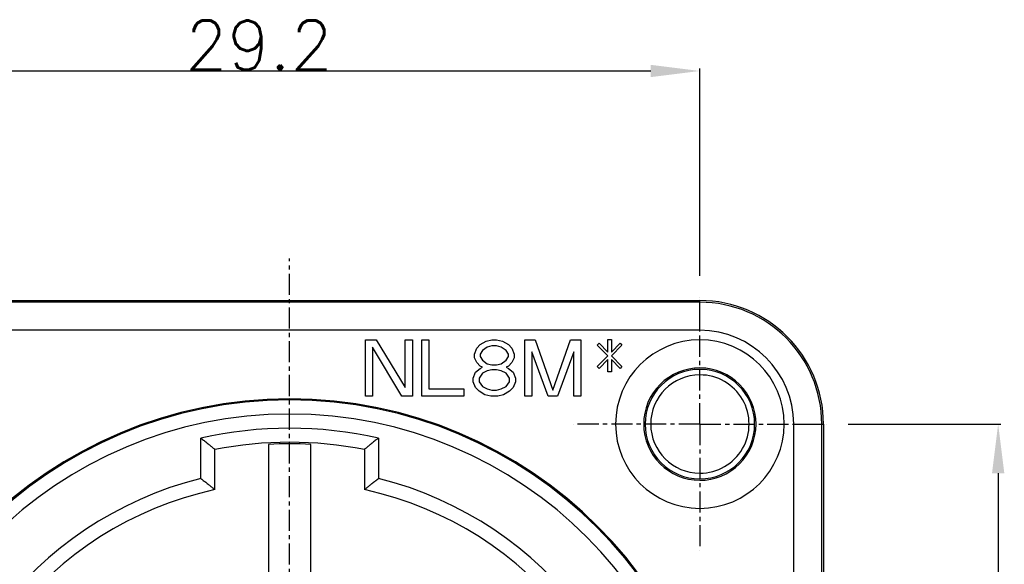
# Model space of a CAD drawing. Extents: x 4473 to 5011, y -32 to 374.
# Tile 5 of 7: x 4790 to 4860, y 255 to 294. Entities that reach past the tile are written whole.
import ezdxf

# ---------------------------------------------------------------- set-up
doc = ezdxf.new("R2010")
doc.units = 0
doc.header["$LTSCALE"] = 4
doc.header["$MEASUREMENT"] = 0
doc.linetypes.add('CENTER', pattern=[0.6, 0.375, -0.075, 0.075, -0.075])
doc.layers.get('0').update_dxf_attribs({"linetype": 'CONTINUOUS'})
doc.layers.get('Defpoints').update_dxf_attribs({"linetype": 'CONTINUOUS'})
doc.layers.add('DEFAULT_1', color=7, linetype='CENTER')
doc.layers.add('ZEICHNUNGSBEMASSUNGEN', color=7, linetype='CONTINUOUS')
doc.styles.get("Standard").update_dxf_attribs({"font": 'txt', "bigfont": 'gbcbig.shx'})
doc.dimstyles.new('DIMSTYLE_2', dxfattribs={"dimtxt": 3.5, "dimasz": 3.5, "dimexe": 0.18, "dimexo": 0.0625, "dimgap": 0.09, "dimtad": 1, "dimdec": 4, "dimlfac": 0.5, "dimdsep": 46, "dimtxsty": 'Standard', "dimblk": '_FILLED', "dimblk1": '_FILLED', "dimblk2": '_FILLED', "dimcen": 0.09, "dimclrt": 5, "dimadec": 0, "dimazin": 0, "dimtol": 1, "dimtm": 0.2, "dimtfac": 0.6, "dimtdec": 4, "dimtofl": 0, "dimtmove": 0, "dimatfit": 3, "dimldrblk": '_FILLED', "dimfxl": 0, "dimtolj": 1, "dimarcsym": 0})

# ---------------------------------------------------------------- blocks, each defined once
blk = doc.blocks.new('_FILLED')
at = {"color": 0, "linetype": 'ByBlock'}
blk.add_solid([(0, 0), (-1, 0.125), (-1, -0.125)], dxfattribs=at)
blk = doc.blocks.new('*D112')
at = {"layer": 'Defpoints', "color": 0, "linetype": 'Continuous'}
for p in [(1079.58, 283.3), (1021.18, 268.656), (1079.58, 268.656)]:
    blk.add_point(p, dxfattribs=at)
at = {"layer": 'ZEICHNUNGSBEMASSUNGEN', "color": 0, "linetype": 'Continuous', "lineweight": -2}
for p, q in [((1021.18, 268.719), (1021.18, 283.48)), ((1024.68, 283.3), (1076.08, 283.3)), ((1079.58, 268.719), (1079.58, 283.48))]:
    blk.add_line(p, q, dxfattribs=at)
at = {"layer": 'ZEICHNUNGSBEMASSUNGEN', "color": 0, "linetype": 'Continuous', "lineweight": -2, "xscale": 3.5, "yscale": 3.5, "zscale": 3.5, "rotation": 180}
blk.add_blockref('_FILLED', (1021.18, 283.3), dxfattribs=at)
at = {"layer": 'ZEICHNUNGSBEMASSUNGEN', "color": 0, "linetype": 'Continuous', "lineweight": -2, "xscale": 3.5, "yscale": 3.5, "zscale": 3.5}
blk.add_blockref('_FILLED', (1079.58, 283.3), dxfattribs=at)
at = {"layer": 'ZEICHNUNGSBEMASSUNGEN', "color": 5, "linetype": 'Continuous', "insert": (1048.198, 285.14), "char_height": 3.5, "attachment_point": 5}
blk.add_mtext('\\A1;29.2', dxfattribs=at)
blk = doc.blocks.new('*D113')
at = {"layer": 'Defpoints', "color": 0, "linetype": 'Continuous'}
for p in [(1090.08, 258.156), (1090.08, 199.756), (1100.815, 199.756)]:
    blk.add_point(p, dxfattribs=at)
at = {"layer": 'ZEICHNUNGSBEMASSUNGEN', "color": 0, "linetype": 'Continuous', "lineweight": -2}
for p, q in [((1090.143, 258.156), (1100.995, 258.156)), ((1100.815, 254.656), (1100.815, 203.256)), ((1090.143, 199.756), (1100.995, 199.756))]:
    blk.add_line(p, q, dxfattribs=at)
at = {"layer": 'ZEICHNUNGSBEMASSUNGEN', "color": 0, "linetype": 'Continuous', "lineweight": -2, "xscale": 3.5, "yscale": 3.5, "zscale": 3.5}
for p, rotation in [((1100.815, 258.156), 90), ((1100.815, 199.756), 270)]:
    blk.add_blockref('_FILLED', p, dxfattribs=dict(at, rotation=rotation))
at = {"layer": 'ZEICHNUNGSBEMASSUNGEN', "color": 5, "linetype": 'Continuous', "insert": (1098.975, 227.254), "char_height": 3.5, "attachment_point": 5, "rotation": 90}
blk.add_mtext('\\A1;29.2', dxfattribs=at)
blk = doc.blocks.new('78')
at = {"color": 7, "linetype": 'Continuous'}
for p, q in [((1021.18049, 266.95641), (1079.58049, 266.95641)), ((1055.78049, 260.15641), (1055.78049, 264.15641)), ((1055.78049, 264.15641), (1056.53049, 264.15641)), ((1058.36382, 260.15641), (1056.28049, 263.64577)), ((1056.28049, 263.64577), (1056.28049, 260.15641)), ((1056.53049, 264.15641), (1058.61382, 260.75215)), ((1058.61382, 260.75215), (1058.61382, 264.15641)), ((1058.61382, 264.15641), (1059.11382, 264.15641)), ((1059.11382, 264.15641), (1059.11382, 260.15641)), ((1059.78049, 264.15641), (1060.28049, 264.15641)), ((1059.78049, 260.15641), (1059.78049, 264.15641)), ((1060.28049, 264.15641), (1060.28049, 260.66705)), ((1063.53049, 263.13513), (1063.69716, 263.56067)), ((1063.69716, 263.56067), (1063.94716, 263.81598)), ((1063.94716, 263.81598), (1064.36382, 264.0713)), ((1064.44716, 263.64577), (1064.11382, 263.39045)), ((1064.36382, 264.0713), (1064.78049, 264.15641)), ((1064.78049, 263.73088), (1064.44716, 263.64577)), ((1064.78049, 264.15641), (1065.11382, 264.15641)), ((1065.11382, 263.73088), (1064.78049, 263.73088)), ((1065.11382, 264.15641), (1065.53049, 264.0713)), ((1065.44716, 263.64577), (1065.11382, 263.73088)), ((1065.78049, 263.39045), (1065.44716, 263.64577)), ((1065.53049, 264.0713), (1065.94716, 263.81598)), ((1065.94716, 263.81598), (1066.19716, 263.56067)), ((1066.19716, 263.56067), (1066.36382, 263.13513)), ((1067.11382, 260.15641), (1067.11382, 264.15641)), ((1067.11382, 264.15641), (1067.86382, 264.15641)), ((1067.86382, 264.15641), (1069.11382, 260.58194)), ((1069.11382, 260.58194), (1070.36382, 264.15641)), ((1070.36382, 264.15641), (1071.11382, 264.15641)), ((1071.11382, 264.15641), (1071.11382, 260.15641)), ((1072.28049, 263.7862), (1072.40549, 263.91386)), ((1073.03049, 263.02024), (1072.28049, 263.7862)), ((1072.40549, 263.91386), (1073.03049, 263.27556)), ((1073.03049, 263.27556), (1073.03049, 264.16918)), ((1073.03049, 264.16918), (1073.28049, 264.16918)), ((1073.28049, 264.16918), (1073.28049, 263.27556)), ((1073.28049, 263.27556), (1073.90549, 263.91386)), ((1074.03049, 263.7862), (1073.28049, 263.02024)), ((1073.90549, 263.91386), (1074.03049, 263.7862)), ((1063.53049, 262.87981), (1063.53049, 263.13513)), ((1063.69716, 262.53939), (1063.53049, 262.87981)), ((1064.11382, 263.39045), (1063.94716, 263.13513)), ((1063.94716, 263.13513), (1063.94716, 262.96492)), ((1063.94716, 262.96492), (1064.11382, 262.7096)), ((1065.94716, 263.13513), (1065.78049, 263.39045)), ((1065.78049, 262.7096), (1065.94716, 262.96492)), ((1065.94716, 262.96492), (1065.94716, 263.13513)), ((1066.36382, 262.87981), (1066.19716, 262.53939)), ((1066.36382, 263.13513), (1066.36382, 262.87981)), ((1068.78049, 260.15641), (1067.61382, 263.30535)), ((1067.61382, 263.30535), (1067.61382, 260.15641)), ((1070.61382, 263.30535), (1069.44716, 260.15641)), ((1070.61382, 260.15641), (1070.61382, 263.30535)), ((1072.28049, 262.25428), (1073.03049, 263.02024)), ((1073.28049, 263.02024), (1074.03049, 262.25428)), ((1063.94716, 262.28407), (1063.69716, 262.53939)), ((1064.11382, 262.19896), (1063.94716, 262.28407)), ((1063.94716, 262.11386), (1064.11382, 262.19896)), ((1064.11382, 262.7096), (1064.44716, 262.45428)), ((1064.44716, 262.45428), (1064.78049, 262.36918)), ((1064.78049, 262.36918), (1065.11382, 262.36918)), ((1065.11382, 262.36918), (1065.44716, 262.45428)), ((1065.44716, 262.45428), (1065.78049, 262.7096)), ((1065.94716, 262.28407), (1065.78049, 262.19896)), ((1065.78049, 262.19896), (1065.94716, 262.11386)), ((1066.19716, 262.53939), (1065.94716, 262.28407)), ((1072.40549, 262.12662), (1072.28049, 262.25428)), ((1073.03049, 262.76492), (1072.40549, 262.12662)), ((1073.03049, 261.8713), (1073.03049, 262.76492)), ((1073.90549, 262.12662), (1073.28049, 262.76492)), ((1073.28049, 262.76492), (1073.28049, 261.8713)), ((1074.03049, 262.25428), (1073.90549, 262.12662)), ((1063.44716, 261.43301), (1063.61382, 261.85854)), ((1063.44716, 261.17769), (1063.44716, 261.43301)), ((1063.61382, 261.85854), (1063.94716, 262.11386)), ((1064.11382, 261.77343), (1063.86382, 261.43301)), ((1063.86382, 261.43301), (1063.86382, 261.17769)), ((1064.44716, 261.94364), (1064.11382, 261.77343)), ((1064.78049, 262.02875), (1064.44716, 261.94364)), ((1065.11382, 262.02875), (1064.78049, 262.02875)), ((1065.44716, 261.94364), (1065.11382, 262.02875)), ((1065.78049, 261.77343), (1065.44716, 261.94364)), ((1066.03049, 261.43301), (1065.78049, 261.77343)), ((1065.94716, 262.11386), (1066.28049, 261.85854)), ((1066.03049, 261.17769), (1066.03049, 261.43301)), ((1066.28049, 261.85854), (1066.44716, 261.43301)), ((1066.44716, 261.43301), (1066.44716, 261.17769)), ((1073.28049, 261.8713), (1073.03049, 261.8713)), ((1063.61382, 260.75215), (1063.44716, 261.17769)), ((1063.86382, 260.49684), (1063.61382, 260.75215)), ((1063.86382, 261.17769), (1064.11382, 260.83726)), ((1064.11382, 260.83726), (1064.44716, 260.66705)), ((1065.44716, 260.66705), (1065.78049, 260.83726)), ((1065.78049, 260.83726), (1066.03049, 261.17769)), ((1066.28049, 260.75215), (1066.03049, 260.49684)), ((1066.44716, 261.17769), (1066.28049, 260.75215)), ((1056.28049, 260.15641), (1055.78049, 260.15641)), ((1059.11382, 260.15641), (1058.36382, 260.15641)), ((1062.78049, 260.15641), (1059.78049, 260.15641)), ((1060.28049, 260.66705), (1062.78049, 260.66705)), ((1062.78049, 260.66705), (1062.78049, 260.15641)), ((1064.28049, 260.24152), (1063.86382, 260.49684)), ((1064.69716, 260.15641), (1064.28049, 260.24152)), ((1064.44716, 260.66705), (1064.78049, 260.58194)), ((1065.19716, 260.15641), (1064.69716, 260.15641)), ((1064.78049, 260.58194), (1065.11382, 260.58194)), ((1065.11382, 260.58194), (1065.44716, 260.66705)), ((1065.61382, 260.24152), (1065.19716, 260.15641)), ((1066.03049, 260.49684), (1065.61382, 260.24152)), ((1067.61382, 260.15641), (1067.11382, 260.15641)), ((1069.44716, 260.15641), (1068.78049, 260.15641)), ((1071.11382, 260.15641), (1070.61382, 260.15641)), ((1088.38049, 258.15641), (1088.38049, 199.75641)), ((1048.88049, 256.71591), (1048.88049, 246.73635)), ((1051.88049, 246.73635), (1051.88049, 256.71591)), ((1045.06288, 253.49305), (1045.06288, 256.35238)), ((1055.6981, 256.35236), (1055.6981, 253.49307)), ((1045.06288, 253.49143), (1045.0628, 253.49118)), ((1055.69818, 253.49119), (1055.6981, 253.49147))]:
    blk.add_line(p, q, dxfattribs=at)
at = {"color": 9, "linetype": 'Continuous'}
for p, q in [((1079.58049, 266.83362), (1021.18049, 266.83362)), ((1079.58049, 266.83362), (1079.58049, 266.95641)), ((1079.58049, 264.83392), (1079.58049, 266.83362)), ((1079.58049, 264.83392), (1021.18049, 264.83392)), ((1086.258, 199.75641), (1086.258, 258.15641)), ((1086.258, 258.15641), (1088.2577, 258.15641)), ((1088.2577, 199.75641), (1088.2577, 258.15641)), ((1088.2577, 258.15641), (1088.38049, 258.15641)), ((1044.06288, 254.2869), (1044.06288, 257.16281)), ((1056.6981, 257.16264), (1056.6981, 254.28659))]:
    blk.add_line(p, q, dxfattribs=at)
at = {"color": 7, "linetype": 'Continuous'}
for centre, radius, start, end in [((1079.58049, 258.15641), 8.8, 0, 90), ((1079.58049, 258.15641), 6, 0, 180), ((1079.58049, 258.15641), 4, 89.90625, 180), ((1079.58049, 258.15641), 4, 0, 89.90625), ((1079.58049, 258.15641), 3.9, 90, 180), ((1079.584, 258.15992), 3.5, 90.0575182, 269.9425971), ((1079.58049, 258.15641), 3.9, 0, 90), ((1079.584, 258.15992), 3.5, 269.9425971, 90.0575182), ((1050.38049, 228.95641), 31, 90, 270), ((1050.38049, 228.95641), 31, 270, 90), ((1079.58049, 258.15641), 6, 180, 0), ((1079.58049, 258.15641), 4, 180, 269.90625), ((1079.58049, 258.15641), 3.9, 180, 270), ((1079.58049, 258.15641), 4, 269.90625, 0), ((1079.58049, 258.15641), 3.9, 270, 0), ((1050.38049, 228.95641), 27.90525, 79.0134196, 100.9865902), ((1050.38049, 228.95641), 27.8, 86.9069991, 93.0930009), ((1050.38049, 228.95641), 25.10432, 102.2300148, 262.4048844), ((1050.38049, 228.95641), 25.10432, 277.5951156, 77.7699758)]:
    blk.add_arc(centre, radius, start, end, dxfattribs=at)
at = {"color": 9, "linetype": 'Continuous'}
for centre, radius, start, end in [((1079.58049, 258.15641), 8.67721, 0, 90), ((1079.58049, 258.15641), 6.67751, 0, 90), ((1050.38049, 228.95641), 30.9194, 90, 270), ((1050.38049, 228.95641), 30.9194, 270, 90), ((1050.38049, 228.95641), 29.91955, 90, 270), ((1050.38049, 228.95641), 29.91955, 270, 90), ((1050.38049, 228.95641), 28.90525, 77.3752996, 102.6246243), ((1050.38049, 228.95641), 26.10432, 104.0042761, 260.4802428), ((1050.38049, 228.95641), 26.10432, 279.5196516, 75.9955617)]:
    blk.add_arc(centre, radius, start, end, dxfattribs=at)
at = {"color": 7, "linetype": 'Continuous'}
for points, start_tangent, end_tangent in [([(1044.06288, 257.16282), (1044.29316, 256.97781), (1044.51864, 256.79546), (1044.72517, 256.62737), (1044.89793, 256.48599), (1045.01862, 256.38679), (1045.06284, 256.35035)], (0.78056474, -0.62507494), (-0.9942267, 0.10729992)), ([(1056.6981, 257.16282), (1056.46966, 256.97929), (1056.2438, 256.79663), (1056.03588, 256.62743), (1055.86214, 256.48524), (1055.7417, 256.38625), (1055.69814, 256.35035)], (-0.78056474, -0.62507494), (0.99424614, 0.10711963)), ([(1044.06288, 254.28472), (1044.29228, 254.10488), (1044.51875, 253.92605), (1044.72683, 253.76062), (1044.90016, 253.62196), (1045.01976, 253.52583), (1045.06287, 253.49111)], (0.78803993, -0.61562413), (-0.99952502, 0.03081779)), ([(1055.69811, 253.49111), (1055.74193, 253.5264), (1055.86181, 253.62275), (1056.03408, 253.76056), (1056.24066, 253.92481), (1056.46671, 254.1033), (1056.6981, 254.28472)], (-0.9995211, -0.03094475), (0.78803993, 0.61562413))]:
    blk.add_spline(points, degree=3, dxfattribs=dict(at, start_tangent=start_tangent, end_tangent=end_tangent))
at = {"layer": 'DEFAULT_1', "color": 7, "linetype": 'CENTER'}
for p, q in [((1050.38049, 228.95641), (1050.38049, 269.95641)), ((1079.58049, 258.15641), (1079.58049, 267.15641)), ((1079.58049, 258.15641), (1070.58049, 258.15641)), ((1079.58049, 258.15641), (1088.58049, 258.15641)), ((1079.58049, 258.15641), (1079.58049, 249.15641))]:
    blk.add_line(p, q, dxfattribs=at)
at = {"layer": 'ZEICHNUNGSBEMASSUNGEN', "color": 2, "linetype": 'Continuous'}
dim = blk.add_linear_dim(base=(1079.58049, 283.29952), p1=(1021.18049, 268.65641), p2=(1079.58049, 268.65641), dimstyle='DIMSTYLE_2', dxfattribs=at)
dim.commit()
dim.dimension.update_dxf_attribs({"geometry": '*D112', "text_midpoint": (1048.19847, 283.29952), "dimtype": 128})
dim = blk.add_linear_dim(base=(1100.81466, 199.75641), p1=(1090.08049, 258.15641), p2=(1090.08049, 199.75641), angle=270, dimstyle='DIMSTYLE_2', dxfattribs=at)
dim.commit()
dim.dimension.update_dxf_attribs({"geometry": '*D113', "text_midpoint": (1100.81466, 227.25441), "dimtype": 128})

msp = doc.modelspace()

# ---------------------------------------------------------------- block references
msp.add_blockref('78', (3759.053, 6.784))

doc.saveas('drawing.dxf')
